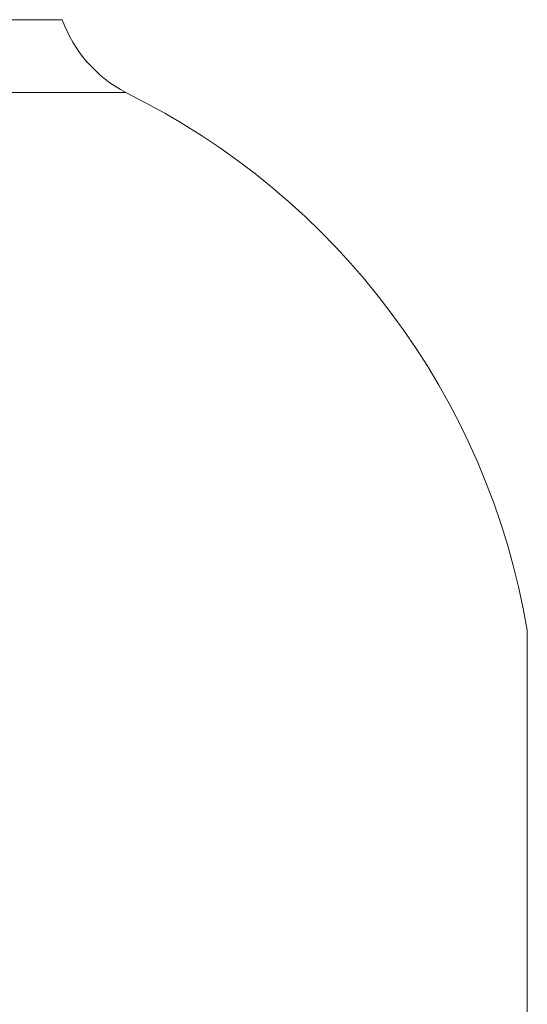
# Model space of a CAD drawing. Header units: centimetres. Extents: x -122 to 72759, y 3298 to 43172.
# Tile 198 of 243: x 31572 to 31577, y 17251 to 17261. Entities that reach past the tile are written whole.
import ezdxf

# ---------------------------------------------------------------- set-up
doc = ezdxf.new("R2010")
doc.units = ezdxf.units.CM
doc.header["$MEASUREMENT"] = 0
doc.layers.get('0').update_dxf_attribs({"lineweight": 5})
doc.layers.add('San_urządzenia', color=158, linetype='Continuous', lineweight=25)

# ---------------------------------------------------------------- blocks, each defined once
blk = doc.blocks.new('G$C4145E6B9')
at = {"color": 0, "linetype": 'Continuous', "lineweight": 0, "extrusion": (0, 1, 0)}
for p, q in [((-53.5, -104.206), (36.5, -104.206)), ((-59.785, -111.424), (42.785, -111.424)), ((-59.785, -111.424), (42.785, -111.424)), ((82.5, -164.654), (82.5, -372.758))]:
    blk.add_line(p, q, dxfattribs=at)
at = {"color": 0, "linetype": 'Continuous', "lineweight": 0, "extrusion": (0, 0, -1)}
for centre, radius, start, end in [((-48.974, -99.691), 13.265, 297.81011, 340.10323), ((-10.562, -176.897), 72.973, 116.20449, 170.34096)]:
    blk.add_arc(centre, radius, start, end, dxfattribs=at)
blk = doc.blocks.new('G$CB5497DE1')
at = {"layer": 'San_urządzenia', "xscale": 0.1, "yscale": 0.1, "zscale": 0.1}
blk.add_blockref('G$C4145E6B9', (-14.0898, 6.0902, -25), dxfattribs=at)

msp = doc.modelspace()

# ---------------------------------------------------------------- block references
msp.add_blockref('G$CB5497DE1', (31582.97075, 17265.35095))

doc.saveas('drawing.dxf')
